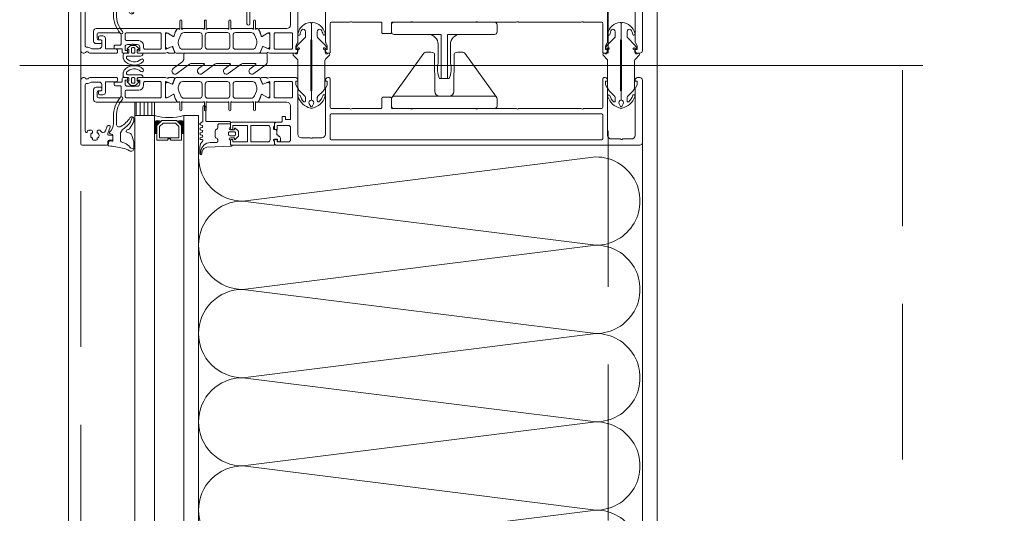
# Model space of a CAD drawing. Header units: millimetres. Extents: x 144573 to 336993, y 74252 to 247042.
# Tile 157 of 256: x 146702 to 147103, y 193698 to 193899. Entities that reach past the tile are written whole.
import ezdxf

# ---------------------------------------------------------------- set-up
doc = ezdxf.new("R2010")
doc.units = ezdxf.units.MM
doc.linetypes.add('ČÁRKOVANÁ', pattern=[19.05, 12.7, -6.35])
doc.layers.add('FASÁDA DETAILNÍ', color=255, linetype='Continuous', lineweight=0)

# ---------------------------------------------------------------- blocks, each defined once
blk = doc.blocks.new('244748_a')
blk.add_lwpolyline([(8.32, -1.69, 0.082248), (6.34, -0.9, -1.09695), (6.94, -0.1, -0.315353), (11.26, -5.15, -0.480529), (10.87, -5.64), (4.27, -5.64), (4.08, -5.45), (-16.53, -5.45), (-16.72, -5.64), (-20.43, -5.64, 0.574019), (-21.93, -4.78), (-22.99, -5.4, 0.524827), (-22.99, -5.9), (-21.93, -6.52, 0.574021), (-20.43, -5.66), (-16.72, -5.66), (-16.53, -5.85), (4.08, -5.85), (4.27, -5.66), (10.87, -5.66, -0.480529), (11.26, -6.15, -0.326229), (6.88, -11.09, -1.09695), (6.28, -10.3, 0.081457), (8.32, -9.61, 0.599203), (7.48, -8.05), (5.52, -8.05, 0.198965), (5.17, -8.2), (2.22, -11.15), (0.93, -12.01, -0.738038), (0.51, -11.62), (0.87, -11, 1), (0.35, -10.7), (0, -11.3), (-0.98, -11.3, 0.619205), (-1.45, -12.06), (-1.28, -12.43, -0.808139), (-2.04, -13.04), (-3.63, -11.44, 0.198906), (-4.34, -11.15), (-14.99, -11.15, -0.198936), (-16.76, -10.42), (-18.98, -8.2, 0.198942), (-19.33, -8.05), (-20.67, -8.05, 0.500217), (-21.09, -8.73, 0.122037), (-18.5, -10.27, -1.093735), (-19.1, -11.07, -0.240768), (-23.7, -6.07, -0.106226), (-23.7, -5.23, -0.256232), (-19, -0.13, -1.093735), (-18.4, -0.92, 0.116856), (-21.09, -2.57, 0.500217), (-20.67, -3.25), (-19.33, -3.25, 0.198942), (-18.98, -3.1), (-16.75, -0.88, -0.198936), (-14.99, -0.15), (-4.34, -0.15, 0.198907), (-3.63, 0.14), (-2.04, 1.74, -0.808139), (-1.28, 1.13), (-1.45, 0.76, 0.619205), (-0.98, 0), (0, 0), (0.35, -0.6, 1), (0.87, -0.3), (0.51, 0.32, -0.738038), (0.93, 0.71), (2.22, -0.15), (5.17, -3.1, 0.198965), (5.52, -3.25), (7.48, -3.25, 0.599203)], format="xyb", close=True)
blk = doc.blocks.new('236134_0100_s_v')
for points in [[(22.8, -23), (22.8, -5), (42, -5, 0.414214), (43, -4), (43, -1, 0.414214), (42, 0), (1, 0, 0.414214), (0, -1), (0, -4, 0.414214), (1, -5), (20.2, -5), (20.2, -23)], [(15, -5, -0.414214), (19, -9), (19, -16.57, 0.165764), (19.53, -23), (23.47, -23, 0.165764), (24, -16.57), (24, -9, -0.414214), (28, -5)]]:
    blk.add_lwpolyline(points, format="xyb")
blk = doc.blocks.new('236134_0200_s_v')
for points in [[(19.58, 5, -0.41166), (17.58, 6.98), (17.45, 22.25, 0.344217), (17.07, 22.73), (16, 23), (14, 23, 0.240828), (13.19, 22.59), (0.19, 4.59)], [(23.42, 5, 0.41166), (25.42, 6.98), (25.55, 22.25, -0.344217), (25.93, 22.73), (27, 23), (29, 23, -0.240828), (29.81, 22.59), (42.81, 4.59)]]:
    blk.add_lwpolyline(points, format="xyb")
blk.add_lwpolyline([(42, 5), (1, 5, 0.414214), (0, 4), (0, 1, 0.414214), (1, 0), (42, 0, 0.414214), (43, 1), (43, 4, 0.414214)], format="xyb", close=True)
blk = doc.blocks.new('284336')
for points in [[(-0.7, -9.6), (-10, -9.6, 0.414511), (-10.51, -10.11), (-10.51, -15.51, -1), (-11.69, -15.51), (-11.69, -9.6), (-12.69, -8.95, -0.668884), (-12.6, -8.23), (-11.99, -8.01, 0.766384), (-11.99, -7.21), (-12.6, -6.99, -0.76831), (-12.6, -6.23), (-11.99, -6.01, 0.766384), (-11.99, -5.21), (-12.6, -4.99, -0.76831), (-12.6, -4.23), (-11.99, -4.01, 0.766384), (-11.99, -3.21), (-12.6, -2.99, -0.877523), (-12.5, -2.22), (-12.1, -2.22, 0.698129), (-11.83, -1.5, -0.220231), (-12.89, 0.78), (-12.89, 3.45, -0.157143), (-12.82, 3.68), (-12.69, 3.42, -0.067482), (-12.48, 2.53, 0.393136), (-8.66, -1.02), (-6.1, -1.02, -0.414214), (-5.61, -1.51), (-5.61, -2.22, -0.267949), (-5.85, -2.65), (-6.35, -2.93, 0.267949), (-6.61, -3.38), (-6.61, -5.84, 0.267949), (-6.35, -6.29), (-5.85, -6.57, -0.267949), (-5.61, -7), (-5.61, -8.11, 0.414215), (-5.1, -8.62), (-0.41, -8.62), (-0.41, -9.31, -0.414212), (-0.7, -9.6)], [(-0.41, 0), (-0.41, -2, 0.990243), (-0.4, -3.02), (0.9, -3.02, 0.414214), (1.21, -2.71), (1.21, -2.61, -0.668123), (1.71, -2.4), (2.75, -3.45, -0.199004), (2.89, -3.79), (2.89, -5.43, -0.199038), (2.75, -5.77), (1.71, -6.82, -0.668191), (1.21, -6.61), (1.21, -6.51, 0.414214), (0.9, -6.2), (-0.4, -6.2, 0.990269), (-0.41, -7.22), (-0.41, -8.6), (-5.1, -8.6, -0.414215), (-5.59, -8.11), (-5.59, -7, 0.267949), (-5.84, -6.56), (-6.34, -6.27, -0.267949), (-6.59, -5.84), (-6.59, -3.38, -0.267949), (-6.34, -2.95), (-5.84, -2.66, 0.267949), (-5.59, -2.22), (-5.59, -1.51, 0.414214), (-6.1, -1), (-8.66, -1, -0.393156), (-12.46, 2.53, 0.067572), (-12.67, 3.43), (-12.8, 3.7, -0.637545), (-12.12, 3.53), (-11.92, 2.53, 0.344315), (-10.06, 0.91), (0, 0.38, -0.406913), (0.39, 0), (-0.41, 0)], [(1.7, -4.31, 0.414235), (1.2, -3.81), (-0.7, -3.81, 0.414214), (-1.2, -4.31), (-1.2, -4.91, 0.414214), (-0.7, -5.41), (1.2, -5.41, 0.414235), (1.7, -4.91), (1.7, -4.31)]]:
    blk.add_lwpolyline(points, format="xyb", close=True)
blk = doc.blocks.new('nesystémový nástavec 18')
for p, q in [((-18, 6.8), (-18, 8.8)), ((-17.5, 9.3), (-15.36, 9.3)), ((-15.36, 9.3), (0, 9.3)), ((0, 9.3), (0, 7.8)), ((-17, 6.3), (-17.5, 6.3)), ((-11, 8), (-17, 8)), ((-17, 8), (-17, 6.3)), ((-11, 1.3), (-11, 8)), ((-2.8, 8), (-9.7, 8)), ((-9.7, 1.3), (-9.7, 8)), ((-1.8, 2.3), (-1.8, 7)), ((-0.5, 7.3), (-0.5, 6.8)), ((0, 6.3), (0.55, 6.3)), ((0.55, 6.3), (0.95, 5.9)), ((0.95, 5.9), (0.95, 4.8)), ((0.95, 4.8), (0.95, 4.14)), ((0.95, 4.14), (1.2, 4.14)), ((-18, 0.5), (-18, 1.8)), ((-17.5, 2.3), (-17, 2.3)), ((-1.8, 0), (-17.5, 0)), ((-17, 2.3), (-17, 1.3)), ((-17, 1.3), (-11, 1.3)), ((-9.7, 1.3), (-2.8, 1.3)), ((0, 0), (-1.8, 0)), ((-0.4, 2.23), (-0.5, 2.04)), ((-0.5, 2.04), (-0.5, 2)), ((1.2, 2.44), (0, 2.44)), ((0, 1.5), (0, 0)), ((1.2, 1.85), (1.2, 2.44)), ((1.4, 3.94), (1.4, 3.84)), ((1.6, 3.64), (1.6, 3.64)), ((1.8, 1.37), (1.7, 1.35)), ((2.25, 1.63), (1.8, 1.37)), ((2.4, 2.84), (2.4, 1.89))]:
    blk.add_line(p, q)
for centre, radius, start, end in [((-17.5, 8.8), 0.5, 90, 180), ((-15.36, 9.8), 0.5, 270, 270.084), ((-17.5, 6.8), 0.5, 180.0012, 269.9988), ((-2.8, 7), 1, 0, 90), ((0, 7.3), 0.5, 89.9955, 180.0071), ((0, 6.8), 0.5, 179.9949, 270.006), ((0.75, 4.8), 0.2, 359.9656, 0.0344), ((1.2, 3.94), 0.2, 359.9707, 90.0249), ((-17.5, 1.8), 0.5, 89.999, 180.0002), ((-17.5, 0.5), 0.5, 180, 270), ((-2.8, 2.3), 1, 270, 0), ((0, 2), 0.5, 179.9716, 270.0327), ((0, 1.94), 0.5, 89.9975, 144.0007), ((1.7, 1.85), 0.5, 179.9991, 270), ((1.6, 3.84), 0.2, 179.9737, 270.035), ((1.6, 2.84), 0.8, 0.0065, 89.9919), ((2.1, 1.89), 0.3, 299.9815, 0.0183)]:
    blk.add_arc(centre, radius, start, end)
blk = doc.blocks.new('433270')
blk.add_lwpolyline([(1, 0, 0.414364), (0, -1), (0, -1.4, 0.255924), (0.23, -1.83, -0.547723), (0.23, -3.17, 0.255924), (0, -3.6), (0, -14.6, 0.414214), (0.3, -14.9), (1.2, -14.9, 0.414214), (1.7, -14.4), (1.7, -10.3, -0.414214), (2, -10), (6, -10, 0.414248), (7, -9), (7, -7.7, 0.414179), (6.5, -7.2), (5.7, -7.2, 0.414232), (5.4, -7.5), (5.4, -8.2, -0.414198), (5.1, -8.5), (2.8, -8.5, -0.414204), (1.8, -7.5), (1.8, -4.49, -0.147432), (1.97, -3.94, 0.147461), (2.4, -2.5), (2.4, -2.3, -0.414214), (2.9, -1.8), (21.87, -1.8, -0.668178), (22.22, -2.65), (22.16, -2.72, 1), (21.59, -3.29), (21.52, -3.35, 0.198912), (21.38, -3.71), (21.38, -4.05, 0.414214), (22.08, -4.75), (22.38, -4.75, 0.576988), (22.64, -4.3, -0.311246), (24.56, -4.3, 0.576988), (24.82, -4.75), (25.3, -4.75, -0.260065), (25.3, -6.65), (24.82, -6.65, 0.576988), (24.56, -7.1, -0.311246), (22.64, -7.1, 0.576988), (22.38, -6.65), (22.08, -6.65, 0.414214), (21.38, -7.35), (21.38, -7.61, 0.267949), (21.63, -8.04), (21.89, -8.2, -0.637047), (21.73, -10), (19.83, -10.7, 0.315299), (19.5, -11.17), (19.5, -11.49, 0.520567), (20.17, -11.96), (22.83, -10.99, -0.520567), (23.5, -11.46), (23.5, -12.5, 0.414062), (24, -13), (25, -13, 0.414186), (25.5, -12.5), (25.5, -11.5, -0.414182), (26, -11), (27, -11, 0.414214), (27.5, -10.5), (27.5, -0.5, 0.414214), (27, 0), (1, 0)], format="xyb", close=True)
blk = doc.blocks.new('284325')
for points in [[(0.84, -5.23, -0.560316), (0.94, -4.73), (1.94, -4.36, 0.3153), (2.14, -4.08), (2.14, -1.89, 0.451558), (1.8, -1.59), (0.9, -1.7, -0.399586), (0.57, -1.46), (0.3, -0.07, -0.415977), (0.53, 0.29, 0.024107), (6.15, 1.24, 0.076636), (8.99, 2.34, -0.577615), (10.79, 1.3), (10.02, 1.37, 0.283171), (9.08, 0.9, -0.168429), (7.07, -0.74), (5.9, -1.16, 0.315302), (5.24, -2.1), (5.24, -4.21, 0.269719), (6.76, -6.82, -0.194797), (10.18, -11.53, -0.342663), (9.17, -11.17, 0.119207), (5.43, -7.59, 0.578571), (3.63, -8.62), (3.63, -11.77, 0.176415), (6.16, -18.72, -1), (5.24, -19.49, -0.176415), (2.43, -11.77), (2.43, -8.89, 0.208286), (0.84, -5.23)], [(8.95, -6.65), (10.32, -8.78, -0.134555), (10.79, -10.63, -0.339795), (10.19, -11.53, 0.194788), (6.76, -6.81, -0.269736), (5.25, -4.21), (5.25, -2.1, -0.315302), (5.9, -1.17), (7.07, -0.74, 0.168429), (9.09, 0.89, -0.283167), (10.01, 1.36), (10.79, 1.29), (10.79, -0.74, -0.070852), (10.71, -1.3), (9.95, -3.93, -0.241839), (9.08, -4.83), (7.93, -5.22, 0.836024), (8.08, -6.19), (8.11, -6.19, -0.255349), (8.95, -6.65)]]:
    blk.add_lwpolyline(points, format="xyb", close=True)
blk = doc.blocks.new('*U1335')
for points in [[(0, 0, 0.414243), (0.1, 0.1), (0, 0.9, -1.0001), (0.2, 0.9), (0.1, 0.1, 0.414228), (0.2, 0, 0.414228)], [(0.2, 0, 0.414243), (0.3, 0.1), (0.2, 0.9, -1.0001), (0.4, 0.9), (0.3, 0.1, 0.414228), (0.4, 0, 0.414228)], [(0.4, 0, 0.414243), (0.5, 0.1), (0.4, 0.9, -1.0001), (0.6, 0.9), (0.5, 0.1, 0.414228), (0.6, 0, 0.414228)], [(0.6, 0, 0.414243), (0.7, 0.1), (0.6, 0.9, -1.0001), (0.8, 0.9), (0.7, 0.1, 0.414228), (0.8, 0, 0.414228)], [(0.8, 0, 0.414243), (0.9, 0.1), (0.8, 0.9, -1.0001), (1, 0.9), (0.9, 0.1, 0.414228), (1, 0, 0.414228)], [(1, 0, 0.414243), (1.1, 0.1), (1, 0.9, -1.0001), (1.2, 0.9), (1.1, 0.1, 0.414228), (1.2, 0, 0.414228)], [(1.2, 0, 0.414243), (1.3, 0.1), (1.2, 0.9, -1.0001), (1.4, 0.9), (1.3, 0.1, 0.414228), (1.4, 0, 0.414228)], [(1.4, 0, 0.414243), (1.5, 0.1), (1.4, 0.9, -1.0001), (1.6, 0.9), (1.5, 0.1, 0.414228), (1.6, 0, 0.414228)], [(1.6, 0, 0.414243), (1.7, 0.1), (1.6, 0.9, -1.0001), (1.8, 0.9), (1.7, 0.1, 0.414228), (1.8, 0, 0.414228)], [(1.8, 0, 0.414243), (1.9, 0.1), (1.8001, 0.9, -1.0001), (2, 0.9), (1.9001, 0.1, 0.414228), (2, 0, 0.414228)]]:
    blk.add_lwpolyline(points, format="xyb")
blk = doc.blocks.new('288126')
for points in [[(-16.5, 0), (16.5, 0)], [(-21.36, -6.34), (-17.8, -3.69)], [(-17, -2.08), (-17, -0.5)], [(17, -0.5), (17, -3.8)], [(-14.71, -4.5), (-19.87, -8.34)], [(-8.83, -4.3), (-14.11, -4.3)], [(-10.96, -6.34), (-8.71, -4.66)], [(-4.31, -4.5), (-9.47, -8.34)], [(1.81, -4.3), (-3.71, -4.3)], [(-0.35, -6.36), (1.93, -4.66)], [(6.33, -4.5), (1.14, -8.37)], [(12.21, -4.3), (6.93, -4.3)], [(10.05, -6.36), (12.33, -4.66)], [(16.6, -4.6), (11.54, -8.37)]]:
    blk.add_lwpolyline(points)
for centre, radius, start, end in [((16.5, -0.5), 0.5, 0, 90), ((-16.5, -0.5), 0.5, 90, 180), ((16, -3.8), 1, 306.7059, 0), ((-20.61, -7.34), 1.25, 126.7059, 306.7059), ((-10.21, -7.34), 1.25, 126.7059, 306.7059), ((0.4, -7.37), 1.25, 126.7059, 306.7059), ((10.8, -7.37), 1.25, 126.7059, 306.7059)]:
    blk.add_arc(centre, radius, start, end)
at = {"extrusion": (0, 0, -1)}
for centre, radius, start, end in [((19, -2.08), 2, 180, 233.2941), ((14.11, -5.3), 1, 53.2941, 90), ((8.83, -4.5), 0.2, 90, 233.2941), ((3.71, -5.3), 1, 53.2941, 90), ((-1.81, -4.5), 0.2, 90, 233.2941), ((-6.93, -5.3), 1, 53.2941, 90), ((-12.21, -4.5), 0.2, 90, 233.2941)]:
    blk.add_arc(centre, radius, start, end, dxfattribs=at)
blk = doc.blocks.new('246426')
for points in [[(-1.84, 0.64), (-2.86, -0.38, 0.198926), (-3.15, -1.09), (-3.15, -2.31, 0.198926), (-2.86, -3.02), (-1.84, -4.04, 0.637051), (-1.5, -3.92), (-1.45, -3.4), (-0.3, -3.4, -0.41484), (0, -3.7), (0, -5.19, 0.414232), (0.5, -5.69), (2.14, -5.69, 0.071862), (2.2, -5.68, 0.157876), (3.73, -4.64, 0.360336), (3.48, 2.39, 0.964062), (2.54, 1.48, -0.403385), (2.25, -4.34, -0.190964), (2.11, -4.39), (1.7, -4.39, -0.414214), (1.2, -3.89), (1.2, 1.31, 0.414201), (0.2, 2.31), (0, 2.31), (0, 0.3, -0.414214), (-0.3, 0), (-1.45, 0), (-1.5, 0.52, 0.637051), (-1.84, 0.64)], [(-2.25, -1.4, -0.414214), (-1.85, -1), (-0.4, -1, -0.414214), (0, -1.4), (0, -2, -0.414214), (-0.4, -2.4), (-1.85, -2.4, -0.414214), (-2.25, -2), (-2.25, -1.4)]]:
    blk.add_lwpolyline(points, format="xyb", close=True)

msp = doc.modelspace()

# ---------------------------------------------------------------- hatches: boundary and pattern name
at = {"layer": 'FASÁDA DETAILNÍ'}
h = msp.add_hatch(dxfattribs=at)
h.set_pattern_fill('ANSI31', color=256, scale=0.5, angle=585)
h.set_pattern_definition([(270, (214136.837, 183545.3374), (1.5875, -8e-16), [])])
h.paths.add_polyline_path([(146756.48, 193859.759), (146756.48, 193865.259), (146748.48, 193865.259), (146748.48, 193859.759)])

# ---------------------------------------------------------------- linework, layer by layer
for p, q in [((146701.534, 193880.259), (147069.771, 193880.259)), ((146748.48, 193450.759), (146748.48, 193859.759)), ((146748.48, 193859.759), (146756.48, 193859.759)), ((146756.48, 193859.759), (146756.48, 193450.759)), ((146768.48, 193450.759), (146768.48, 193859.759)), ((146774.48, 193859.759), (146768.48, 193859.759)), ((146774.48, 193859.759), (146774.48, 193450.759))]:
    msp.add_line(p, q, dxfattribs=at)
for points in [[(173301.48, 174615.259), (146721.48, 174615.259), (146721.48, 198295.259), (173301.48, 198295.259)], [(173061.48, 174855.259), (146961.48, 174855.259), (146961.48, 198055.259), (173061.48, 198055.259)], [(146748.48, 193859.759), (146748.48, 193865.259), (146756.48, 193865.259), (146756.48, 193859.759)], [(146767.48, 193849.759), (146767.48, 193855.759), (146765.48, 193857.759), (146759.48, 193857.759), (146757.48, 193855.759), (146757.48, 193849.759), (146761.98, 193849.759), (146761.98, 193850.259), (146762.98, 193850.259), (146762.98, 193849.759)], [(146758.48, 193850.759), (146766.48, 193850.759), (146766.48, 193855.344), (146765.066, 193856.759), (146760.033, 193856.759), (146758.48, 193855.344)]]:
    msp.add_lwpolyline(points, close=True, dxfattribs=at)
at = {"layer": 'FASÁDA DETAILNÍ', "linetype": 'ČÁRKOVANÁ', "ltscale": 5}
for points in [[(173296.48, 174620.259), (146726.48, 174620.259), (146726.48, 198290.259), (173296.48, 198290.259)], [(173081.48, 174835.259), (146941.48, 174835.259), (146941.48, 198075.259), (173081.48, 198075.259)], [(172961.48, 174955.259), (147061.48, 174955.259), (147061.48, 197955.259), (172961.48, 197955.259)]]:
    msp.add_lwpolyline(points, close=True, dxfattribs=at)
at = {"layer": 'FASÁDA DETAILNÍ'}
for points in [[(146811.98, 193902.059), (146811.98, 193896.76, -0.4141667), (146810.48, 193895.26), (146803.482, 193895.259), (146799.382, 193895.259, 0.5773503), (146799.036, 193894.659), (146799.534, 193893.796), (146799.962, 193892.304, 0.4887011), (146800.401, 193892.127), (146802.867, 193893.559), (146803.287, 193893.559, -0.4325656), (146803.482, 193893.359), (146803.482, 193887.054, -0.5483974), (146803.201, 193886.868), (146800.817, 193887.937, 0.4253361), (146800.55, 193887.829), (146799.733, 193885.806, 0.5315629), (146800.104, 193885.256), (146802.168, 193885.256, 0.2313061), (146802.405, 193885.372, -0.3061853), (146802.725, 193885.476), (146803.482, 193885.259), (146813.986, 193885.259, 0.4142136), (146814.986, 193886.259), (146814.986, 193886.759), (146814.186, 193886.759), (146814.186, 193888.259), (146814.846, 193889.402, 0.1316504), (146814.98, 193889.902), (146814.98, 193908.267, -0.4142136)], [(146826.18, 193908.267), (146826.18, 193889.902, 0.1316504), (146826.314, 193889.402), (146826.974, 193888.259), (146826.974, 193886.759), (146826.174, 193886.759), (146826.174, 193886.259, 0.4142136), (146827.174, 193885.259), (146827.68, 193885.259, 0.4142136), (146828.18, 193885.759), (146828.18, 193897.359, -0.4142136), (146828.68, 193897.859), (146836.08, 193897.859, -0.3999851), (146837.08, 193897.859), (146848.68, 193897.859, -0.4142136), (146849.18, 193897.359), (146849.18, 193893.759, 0.4142136), (146849.68, 193893.259), (146852.68, 193893.259, 0.4142136), (146853.18, 193893.759), (146853.18, 193897.359, -0.4142136), (146853.68, 193897.859), (146860.98, 193897.859, -0.38324), (146861.98, 193897.859), (146887.48, 193897.859, -0.38324), (146888.48, 193897.859), (146903.98, 193897.859, -0.38324), (146904.98, 193897.859), (146930.48, 193897.859, -0.38324), (146931.48, 193897.859), (146938.78, 193897.859, -0.4142136), (146939.28, 193897.359), (146939.28, 193885.759, 0.4142136), (146939.78, 193885.259), (146940.28, 193885.259, 0.4142136), (146941.28, 193886.259), (146941.28, 193886.759), (146940.48, 193886.759), (146940.48, 193888.259), (146941.146, 193889.412, 0.1169365), (146941.28, 193889.912), (146941.28, 193908.767, -0.4142315)], [(146952.48, 193908.767), (146952.48, 193889.912, 0.1169365), (146952.614, 193889.412), (146953.28, 193888.259), (146953.28, 193886.759), (146952.48, 193886.759), (146952.48, 193886.259, 0.4142136), (146953.48, 193885.259), (146954.48, 193885.259, 0.4142136), (146955.48, 193886.259), (146955.48, 193911.759, 0.4142135)]]:
    msp.add_lwpolyline(points, format="xyb", dxfattribs=at)
for points in [[(146799.141, 193885.259), (146787.23, 193885.258), (146765.319, 193885.259, -0.3058367), (146764.855, 193885.571), (146763.933, 193887.859, 0.4253361), (146763.665, 193887.966), (146762.047, 193887.25, -0.5437525), (146760.99, 193887.934), (146760.99, 193892.839, -0.5781822), (146761.891, 193893.357), (146764.083, 193892.096, 0.4885049), (146764.522, 193892.273), (146764.956, 193893.787), (146765.719, 193895.108, -0.2824777), (146765.995, 193895.258), (146766.44, 193895.258, 1.4470094), (146766.79, 193895.39), (146766.79, 193898.358, -1), (146767.59, 193898.358), (146767.59, 193895.39, 1.4470094), (146767.941, 193895.258), (146776.48, 193895.258, 1.4470094), (146776.83, 193895.39), (146776.83, 193898.358, -1), (146777.63, 193898.358), (146777.63, 193895.39, 1.4470094), (146777.981, 193895.258), (146786.48, 193895.258, 1.4470094), (146786.83, 193895.39), (146786.83, 193898.358, -1), (146787.63, 193898.358), (146787.63, 193895.39, 1.4470094), (146787.981, 193895.258), (146796.52, 193895.258, 1.4470094), (146796.87, 193895.39), (146796.87, 193898.358, -1), (146797.67, 193898.358), (146797.67, 193895.39, 1.4470094), (146798.021, 193895.258), (146798.465, 193895.258, -0.2824777), (146798.741, 193895.108), (146799.504, 193893.787), (146799.938, 193892.273, 0.4885049), (146800.377, 193892.096), (146802.569, 193893.357, -0.5781822), (146803.47, 193892.839), (146803.47, 193887.934, -0.5437525), (146802.413, 193887.25), (146800.795, 193887.966, 0.4253361), (146800.528, 193887.859), (146799.605, 193885.571, -0.3058367), (146799.141, 193885.259)], [(146760.98, 193885.259), (146749.98, 193885.259, -0.4144257), (146749.48, 193885.759), (146749.48, 193886.252), (146750.48, 193886.252), (146750.48, 193887.752, 0.4142136), (146749.48, 193888.752), (146747.98, 193888.752, 0.3999851), (146746.98, 193888.752), (146745.48, 193888.752, 0.4142136), (146744.48, 193887.752), (146744.48, 193886.259), (146745.48, 193886.259), (146745.48, 193885.759, -0.4144559), (146744.98, 193885.259), (146743.68, 193885.26, -0.4139712), (146743.38, 193885.56), (146743.38, 193886.758, 0.4142136), (146743.08, 193887.058), (146740.08, 193887.058), (146740.08, 193888.058, -0.4142136), (146740.58, 193888.558), (146742.48, 193888.558, 0.4142136), (146742.98, 193889.058), (146742.98, 193892.559, 0.4142056), (146741.98, 193893.559), (146733.68, 193893.559, 0.4142063), (146733.18, 193893.059), (146733.18, 193891.159, 0.414219), (146733.68, 193890.659), (146734.48, 193890.659, -0.4142136), (146734.98, 193890.159), (146734.98, 193889.659, -0.4142136), (146734.48, 193889.159), (146732.68, 193889.159, -0.4142136), (146731.68, 193890.159), (146731.68, 193894.259, -0.4142136), (146732.68, 193895.259), (146760.98, 193895.259), (146765.08, 193895.259, -0.5773503), (146765.427, 193894.659), (146764.928, 193893.796), (146764.5, 193892.304, -0.4887011), (146764.061, 193892.127), (146761.596, 193893.559), (146761.175, 193893.559, 0.4325656), (146760.98, 193893.359), (146760.98, 193887.054, 0.5483974), (146761.262, 193886.868), (146763.646, 193887.937, -0.4253361), (146763.913, 193887.829), (146764.729, 193885.806, -0.5315625), (146764.358, 193885.256), (146762.294, 193885.256, -0.2313061), (146762.057, 193885.372, 0.3061853), (146761.738, 193885.476), (146760.98, 193885.259)], [(146758.78, 193893.559), (146745.08, 193893.559, 0.4142136), (146744.58, 193893.059), (146744.58, 193890.852, 0.4142136), (146745.08, 193890.352), (146750.05, 193890.352, -0.4111388), (146752.08, 193888.352), (146752.08, 193887.359, 0.4142136), (146752.58, 193886.859), (146758.78, 193886.859, 0.4142136), (146759.28, 193887.359), (146759.28, 193893.059, 0.4142136), (146758.78, 193893.559)], [(146768.03, 193886.858), (146774.93, 193886.858, 0.4142178), (146775.93, 193887.858), (146775.93, 193892.658, 0.4142178), (146774.93, 193893.658), (146768.568, 193893.658, 0.305619), (146767.177, 193892.72), (146766.399, 193890.796, 0.1764286), (146766.327, 193888.744), (146766.603, 193887.894, 0.3249157), (146768.03, 193886.858)], [(146778.23, 193886.858), (146786.23, 193886.858, 0.4142136), (146787.23, 193887.858), (146787.23, 193892.658, 0.4142136), (146786.23, 193893.658), (146778.23, 193893.658, 0.4142136), (146777.23, 193892.658), (146777.23, 193887.858, 0.4142136), (146778.23, 193886.858)], [(146789.53, 193886.858), (146796.43, 193886.858, 0.3249157), (146797.857, 193887.894), (146798.133, 193888.744, 0.1764286), (146798.061, 193890.796), (146797.283, 193892.72, 0.305619), (146795.892, 193893.658), (146789.53, 193893.658, 0.4142178), (146788.53, 193892.658), (146788.53, 193887.858, 0.4142178), (146789.53, 193886.858)], [(146812.78, 193887.359, -0.4142136), (146812.28, 193886.859), (146805.78, 193886.859, -0.4142136), (146805.28, 193887.359), (146805.28, 193893.059, -0.4142136), (146805.78, 193893.559), (146812.28, 193893.559, -0.4142136), (146812.78, 193893.059), (146812.78, 193887.359)], [(146760.98, 193875.259), (146749.98, 193875.259, 0.4144257), (146749.48, 193874.759), (146749.48, 193874.265), (146750.48, 193874.265), (146750.48, 193872.765, -0.4142136), (146749.48, 193871.765), (146747.98, 193871.765, -0.3999851), (146746.98, 193871.765), (146745.48, 193871.765, -0.4142136), (146744.48, 193872.765), (146744.48, 193874.259), (146745.48, 193874.259), (146745.48, 193874.759, 0.4144559), (146744.98, 193875.259), (146743.68, 193875.257, 0.4139712), (146743.38, 193874.957), (146743.38, 193873.759, -0.4142136), (146743.08, 193873.459), (146740.08, 193873.459), (146740.08, 193872.459, 0.4142136), (146740.58, 193871.959), (146742.48, 193871.959, -0.4142136), (146742.98, 193871.459), (146742.98, 193867.959, -0.4142056), (146741.98, 193866.959), (146733.68, 193866.959, -0.4142063), (146733.18, 193867.459), (146733.18, 193869.359, -0.414219), (146733.68, 193869.859), (146734.48, 193869.859, 0.4142136), (146734.98, 193870.359), (146734.98, 193870.859, 0.4142136), (146734.48, 193871.359), (146732.68, 193871.359, 0.4142136), (146731.68, 193870.359), (146731.68, 193866.259, 0.4142136), (146732.68, 193865.259), (146760.98, 193865.259), (146765.08, 193865.258, 0.5773503), (146765.427, 193865.858), (146764.928, 193866.722), (146764.5, 193868.214, 0.4887011), (146764.061, 193868.39), (146761.596, 193866.959), (146761.175, 193866.959, -0.4325656), (146760.98, 193867.159), (146760.98, 193873.463, -0.5483974), (146761.262, 193873.649), (146763.646, 193872.58, 0.4253361), (146763.913, 193872.688), (146764.729, 193874.711, 0.5315625), (146764.358, 193875.261), (146762.294, 193875.261, 0.2313061), (146762.057, 193875.145, -0.3061853), (146761.738, 193875.041), (146760.98, 193875.259)], [(146758.78, 193866.959), (146745.08, 193866.959, -0.4142136), (146744.58, 193867.459), (146744.58, 193869.665, -0.4142136), (146745.08, 193870.165), (146750.05, 193870.165, 0.4111388), (146752.08, 193872.165), (146752.08, 193873.159, -0.4142136), (146752.58, 193873.659), (146758.78, 193873.659, -0.4142136), (146759.28, 193873.159), (146759.28, 193867.459, -0.4142136), (146758.78, 193866.959)], [(146799.141, 193875.259), (146787.23, 193875.259), (146765.319, 193875.259, 0.3058367), (146764.855, 193874.946), (146763.933, 193872.659, -0.4253361), (146763.665, 193872.551), (146762.047, 193873.267, 0.5437525), (146760.99, 193872.583), (146760.99, 193867.679, 0.5781822), (146761.891, 193867.16), (146764.083, 193868.421, -0.4885049), (146764.522, 193868.244), (146764.956, 193866.73), (146765.719, 193865.409, 0.2824777), (146765.995, 193865.259), (146766.44, 193865.259, -1.4470094), (146766.79, 193865.127), (146766.79, 193862.159, 1), (146767.59, 193862.159), (146767.59, 193865.127, -1.4470094), (146767.941, 193865.26), (146776.48, 193865.259, -1.4470094), (146776.83, 193865.127), (146776.83, 193862.159, 1), (146777.63, 193862.159), (146777.63, 193865.127, -1.4470094), (146777.981, 193865.26), (146786.48, 193865.259, -1.4470094), (146786.83, 193865.127), (146786.83, 193862.159, 1), (146787.63, 193862.159), (146787.63, 193865.127, -1.4470094), (146787.981, 193865.26), (146796.52, 193865.259, -1.4470094), (146796.87, 193865.127), (146796.87, 193862.159, 1), (146797.67, 193862.159), (146797.67, 193865.127, -1.4470094), (146798.021, 193865.26), (146798.465, 193865.259, 0.2824777), (146798.741, 193865.409), (146799.504, 193866.73), (146799.938, 193868.244, -0.4885049), (146800.377, 193868.421), (146802.569, 193867.16, 0.5781822), (146803.47, 193867.679), (146803.47, 193872.583, 0.5437525), (146802.413, 193873.267), (146800.795, 193872.551, -0.4253361), (146800.528, 193872.659), (146799.605, 193874.946, 0.3058367), (146799.141, 193875.259)], [(146768.03, 193873.66), (146774.93, 193873.66, -0.4142178), (146775.93, 193872.66), (146775.93, 193867.859, -0.4142178), (146774.93, 193866.859), (146768.568, 193866.859, -0.305619), (146767.177, 193867.797), (146766.399, 193869.721, -0.1764286), (146766.327, 193871.773), (146766.603, 193872.623, -0.3249157), (146768.03, 193873.66)], [(146778.23, 193873.66), (146786.23, 193873.66, -0.4142136), (146787.23, 193872.66), (146787.23, 193867.859, -0.4142136), (146786.23, 193866.859), (146778.23, 193866.859, -0.4142136), (146777.23, 193867.859), (146777.23, 193872.66, -0.4142136), (146778.23, 193873.66)], [(146789.53, 193873.66), (146796.43, 193873.66, -0.3249157), (146797.857, 193872.623), (146798.133, 193871.773, -0.1764286), (146798.061, 193869.721), (146797.283, 193867.797, -0.305619), (146795.892, 193866.859), (146789.53, 193866.859, -0.4142178), (146788.53, 193867.859), (146788.53, 193872.66, -0.4142178), (146789.53, 193873.66)], [(146954.48, 193847.759), (146805.98, 193847.759, -0.4142136), (146805.48, 193848.259), (146805.48, 193849.559, -0.4142197), (146805.98, 193850.059), (146806.48, 193850.059), (146806.48, 193849.059), (146810.98, 193849.059, 0.4142136), (146811.98, 193850.059), (146811.98, 193854.759, 0.4142136), (146810.98, 193855.759), (146806.48, 193855.759), (146806.48, 193854.059), (146805.98, 193854.059, -0.4142012), (146805.48, 193854.559), (146805.48, 193856.559, -0.4142136), (146805.98, 193857.059), (146808.123, 193857.059, 0.4142136), (146808.623, 193857.559), (146808.623, 193859.359), (146809.874, 193859.359), (146809.874, 193858.159), (146811.68, 193858.159, 0.4142136), (146811.98, 193858.459), (146811.98, 193863.757, 0.4141667), (146810.48, 193865.257), (146803.482, 193865.259), (146799.382, 193865.258, -0.5773503), (146799.036, 193865.858), (146799.534, 193866.722), (146799.962, 193868.214, -0.4887011), (146800.401, 193868.39), (146802.867, 193866.959), (146803.287, 193866.959, 0.4325656), (146803.482, 193867.159), (146803.482, 193873.463, 0.5483974), (146803.201, 193873.649), (146800.817, 193872.58, -0.4253361), (146800.55, 193872.688), (146799.733, 193874.711, -0.5315629), (146800.104, 193875.261), (146802.168, 193875.261, -0.2313061), (146802.405, 193875.145, 0.3061853), (146802.725, 193875.041), (146803.482, 193875.259), (146813.986, 193875.259, -0.4142136), (146814.986, 193874.259), (146814.986, 193873.759), (146814.186, 193873.759), (146814.186, 193872.259), (146814.846, 193871.115, -0.1316504), (146814.98, 193870.615), (146814.98, 193852.25, 0.4142136), (146816.48, 193850.75), (146819.981, 193850.75, 0.3999851), (146820.981, 193850.75), (146824.68, 193850.75, 0.4142136), (146826.18, 193852.25), (146826.18, 193870.615, -0.1316504), (146826.314, 193871.115), (146826.974, 193872.259), (146826.974, 193873.759), (146826.174, 193873.759), (146826.174, 193874.259, -0.4142136), (146827.174, 193875.259), (146827.68, 193875.259, -0.4142136), (146828.18, 193874.759), (146828.18, 193863.159, 0.4142136), (146828.68, 193862.659), (146836.08, 193862.659, 0.3999851), (146837.08, 193862.659), (146848.68, 193862.659, 0.4142136), (146849.18, 193863.159), (146849.18, 193866.759, -0.4142136), (146849.68, 193867.259), (146852.68, 193867.259, -0.4142136), (146853.18, 193866.759), (146853.18, 193863.159, 0.4142136), (146853.68, 193862.659), (146860.98, 193862.659, 0.38324), (146861.98, 193862.659), (146887.48, 193862.659, 0.38324), (146888.48, 193862.659), (146903.98, 193862.659, 0.38324), (146904.98, 193862.659), (146930.48, 193862.659, 0.38324), (146931.48, 193862.659), (146938.78, 193862.659, 0.4142136), (146939.28, 193863.159), (146939.28, 193874.759, -0.4142136), (146939.78, 193875.259), (146940.28, 193875.259, -0.4142136), (146941.28, 193874.259), (146941.28, 193873.759), (146940.48, 193873.759), (146940.48, 193872.259), (146941.146, 193871.105, -0.1169365), (146941.28, 193870.605), (146941.28, 193851.75, 0.4142315), (146942.78, 193850.25), (146946.49, 193850.25, 0.3999851), (146947.49, 193850.25), (146950.98, 193850.25, 0.4142315), (146952.48, 193851.75), (146952.48, 193870.605, -0.1169365), (146952.614, 193871.105), (146953.28, 193872.259), (146953.28, 193873.759), (146952.48, 193873.759), (146952.48, 193874.259, -0.4142136), (146953.48, 193875.259), (146954.48, 193875.259, -0.4142136), (146955.48, 193874.259), (146955.48, 193848.759, -0.4142135), (146954.48, 193847.759)], [(146812.78, 193873.158, 0.4142136), (146812.28, 193873.658), (146805.78, 193873.658, 0.4142136), (146805.28, 193873.158), (146805.28, 193867.458, 0.4142136), (146805.78, 193866.958), (146812.28, 193866.958, 0.4142136), (146812.78, 193867.458), (146812.78, 193873.158)], [(146828.68, 193849.859), (146938.78, 193849.859, 0.4142136), (146939.28, 193850.359), (146939.28, 193860.059, 0.4142136), (146938.78, 193860.559), (146828.68, 193860.559, 0.4142136), (146828.18, 193860.059), (146828.18, 193850.359, 0.4142136), (146828.68, 193849.859)]]:
    msp.add_lwpolyline(points, format="xyb", close=True, dxfattribs=at)
msp.add_lwpolyline([(146955.48, 193461.759), (146955.48, 193848.759)], dxfattribs=at)
for centre, radius, start, end in [((146762.48, 193881.65), 22.699, 254.67278, 285.32722), ((146757.832, 193854.208), 3.546, 67.29382, 112.40905), ((146757.718, 193854.575), 2.897, 65.30667, 115.29515), ((146757.549, 193854.923), 2.248, 61.52734, 118.40281), ((146757.405, 193855.167), 1.712, 57.29495, 122.68565), ((146757.266, 193855.328), 1.263, 51.96563, 128.49956), ((146757.118, 193855.418), 0.879, 43.99491, 136.49644), ((146756.98, 193855.406), 0.596, 33.03656, 146.96344), ((146767.128, 193854.208), 3.546, 67.59095, 112.70618), ((146767.242, 193854.575), 2.897, 64.70485, 114.69333), ((146767.411, 193854.923), 2.248, 61.59719, 118.47266), ((146767.555, 193855.167), 1.712, 57.31435, 122.70505), ((146767.694, 193855.328), 1.263, 51.50044, 128.03437), ((146767.842, 193855.418), 0.879, 43.50356, 136.00509), ((146767.98, 193855.406), 0.596, 33.03656, 146.96344), ((146756.98, 193855.113), 0.596, 33.03656, 146.96344), ((146756.98, 193854.821), 0.596, 33.03656, 146.96344), ((146756.98, 193854.528), 0.596, 33.03656, 146.96344), ((146756.98, 193854.236), 0.596, 33.03656, 146.96344), ((146756.98, 193853.943), 0.596, 33.03656, 146.96344), ((146756.98, 193853.651), 0.596, 33.03656, 146.96344), ((146756.98, 193853.358), 0.596, 33.03656, 146.96344), ((146756.98, 193853.066), 0.596, 33.03656, 146.96344), ((146756.98, 193852.773), 0.596, 33.03656, 146.96344), ((146756.98, 193852.481), 0.596, 33.03656, 146.96344), ((146756.98, 193852.188), 0.596, 33.03656, 146.96344), ((146756.98, 193851.896), 0.596, 33.03656, 146.96344), ((146767.98, 193855.113), 0.596, 33.03656, 146.96344), ((146767.98, 193854.821), 0.596, 33.03656, 146.96344), ((146767.98, 193854.528), 0.596, 33.03656, 146.96344), ((146767.98, 193854.236), 0.596, 33.03656, 146.96344), ((146767.98, 193853.943), 0.596, 33.03656, 146.96344), ((146767.98, 193853.651), 0.596, 33.03656, 146.96344), ((146767.98, 193853.358), 0.596, 33.03656, 146.96344), ((146767.98, 193853.066), 0.596, 33.03656, 146.96344), ((146767.98, 193852.773), 0.596, 33.03656, 146.96344), ((146767.98, 193852.481), 0.596, 33.03656, 146.96344), ((146767.98, 193852.188), 0.596, 33.03656, 146.96344), ((146767.98, 193851.896), 0.596, 33.03656, 146.96344)]:
    msp.add_arc(centre, radius, start, end, dxfattribs=at)

# ---------------------------------------------------------------- block references
for name, p in [('284336', (146805.89, 193912.759)), ('284325', (146737.34, 193912.759)), ('236134_0100_s_v', (146853.18, 193897.859)), ('288126', (146785.47, 193885.258)), ('236134_0200_s_v', (146853.18, 193862.659)), ('nesystémový nástavec 18', (146805.48, 193847.759))]:
    msp.add_blockref(name, p, dxfattribs=at)
for name, p, rotation in [('433270', (146726.48, 193885.258), 90), ('246426', (146749.48, 193885.254), 270)]:
    msp.add_blockref(name, p, dxfattribs=dict(at, rotation=rotation))
at = {"layer": 'FASÁDA DETAILNÍ', "xscale": -1}
for name, p, rotation in [('244748_a', (146826.141, 193886.481), 270), ('244748_a', (146952.441, 193886.481), 270), ('246426', (146749.48, 193875.263), 270), ('433270', (146726.48, 193875.259), 90), ('284325', (146737.34, 193847.759), 180), ('284336', (146787.89, 193847.759), 180)]:
    msp.add_blockref(name, p, dxfattribs=dict(at, rotation=rotation))
at = {"layer": 'FASÁDA DETAILNÍ', "xscale": 179.9999932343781, "yscale": 179.9999932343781, "zscale": 179.9999932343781, "rotation": 270}
msp.add_blockref('*U1335', (146774.48, 193842.932), dxfattribs=at)

doc.saveas('drawing.dxf')
